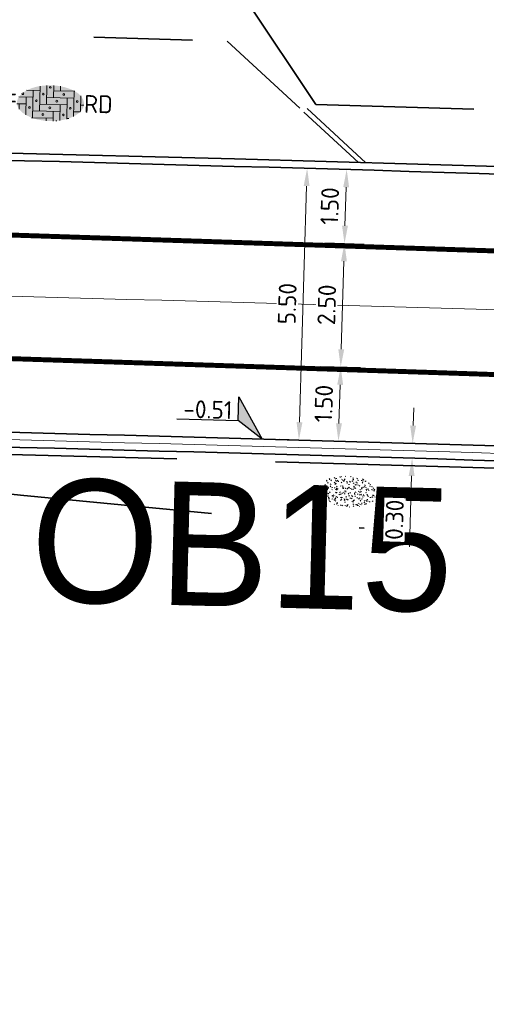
# Model space of a CAD drawing. Header units: metres. Extents: x 0 to 269924, y 0 to 933292.
# Tile 100 of 247: x 133606 to 133615, y 466521 to 466541. Entities that reach past the tile are written whole.
import ezdxf
from ezdxf import colors
from ezdxf.entities.mleader import LeaderData, LeaderLine
from ezdxf.enums import TextEntityAlignment as Align
from ezdxf.math import Vec2, Vec3

# ---------------------------------------------------------------- set-up
doc = ezdxf.new("R2018")
doc.units = ezdxf.units.M
for name, pattern in [('VH-OPSLUITBAND_100X200', [16, 8, -2, 4, -2]), ('VH-OPSLUITBAND_150X250', [24, 16, -2, 4, -2]), ('VW-1-1_STREEP', [2, 1, -1]), ('XX-HIDDEN', [4, 2, -2]), ('XX-PROJECTGRENS', [18, 12, -3, 0, -3])]:
    doc.linetypes.add(name, pattern=pattern)
doc.layers.add('N-WE-GR-GRAS-S', color=7, linetype='Continuous', lineweight=18, true_color=0x00a500)
doc.layers.add('N-WE-RI-HWA_RIOOLPUT_INSPECTIEPUT_BETON-S', color=150, linetype='Continuous', lineweight=25, true_color=0x007fff)
for name, color, linetype, lineweight in [('N-WE-KG-GRENS_PROJECT-G', 7, 'XX-PROJECTGRENS', 35), ('N-WE-VH-GOOT_STRAATBAKSTEEN-G', 170, 'Continuous', 35), ('N-WE-VH-KANTOPSLUITING-T18', 10, 'Continuous', 18), ('N-WE-VH-KANTOPSLUITING_OPSLUITBAND_100X200-G', 150, 'VH-OPSLUITBAND_100X200', 35), ('N-WE-VH-KANTOPSLUITING_OPSLUITBAND_150X250-G', 150, 'VH-OPSLUITBAND_150X250', 35), ('N-WE-VH-KANTOPSLUITING_VOORKANTBAND-G', 50, 'Continuous', 35), ('N-WE-VH-M', 7, 'Continuous', 18), ('N-WE-VH-MATERIAALGRENS-G', 7, 'XX-HIDDEN', 35), ('N-WE-VH-VERHARDING-T18', 10, 'Continuous', 18), ('N-WE-VH-VERHARDING_STRAATBAKSTEEN-S', 7, 'Continuous', 18), ('N-WE-VW-MARKERING_LANGS_STREEP_11_010-G', 7, 'VW-1-1_STREEP', 13), ('X-XX-AL-HOOGTELABEL-S', 7, 'Continuous', 25)]:
    doc.layers.add(name, color=color, linetype=linetype, lineweight=lineweight)
doc.layers.add('X-XX-AL-HULPLIJN-G', color=30, linetype='Continuous', lineweight=18, plot=False)
doc.styles.add('NLCS-ISO', font='NLCS-ISO.ttf')
doc.styles.add('NLCS-ISO-M200-T18', font='NLCS-ISO.ttf', dxfattribs={"height": 0.36})
doc.styles.get("Standard").update_dxf_attribs({"font": 'romand.shx'})
doc.dimstyles.new('NLCS-M200-T18-PIJL_L2_H2', dxfattribs={"dimscale": 0.2, "dimtxt": 2.5, "dimasz": 1.8, "dimexe": 2, "dimexo": 2, "dimgap": 0.7, "dimtad": 1, "dimzin": 0, "dimdsep": 46, "dimtxsty": 'NLCS-ISO-M200-T18', "dimcen": 0, "dimdle": 2, "dimclrd": 256, "dimclre": 256, "dimclrt": 10, "dimazin": 0, "dimtfac": 1, "dimtdec": 3, "dimtofl": 0, "dimtmove": 0, "dimatfit": 3, "dimfxl": 2, "dimfxlon": 1, "dimtfillclr": 256, "dimtolj": 1, "dimtzin": 0, "dimlwd": -1, "dimlwe": -1, "dimarcsym": 0})

# ---------------------------------------------------------------- blocks, each defined once
blk = doc.blocks.new('*D164')
at = {"layer": 'Defpoints', "color": 0, "transparency": 16777216}
for p in [(133612.382, 466534.043), (133614.88, 466533.967), (133614.835, 466532.468)]:
    blk.add_point(p, dxfattribs=at)
at = {"layer": 'N-WE-VH-M', "transparency": 16777216}
for p, q in [((133612.782, 466534.031), (133611.982, 466534.055)), ((133612.347, 466532.903), (133612.371, 466533.683)), ((133612.736, 466532.531), (133611.937, 466532.556))]:
    blk.add_line(p, q, dxfattribs=at)
for points in [[(133612.311, 466533.685), (133612.431, 466533.681), (133612.382, 466534.043)], [(133612.287, 466532.905), (133612.407, 466532.901), (133612.336, 466532.543)]]:
    blk.add_solid(points, dxfattribs=at)
at = {"layer": 'N-WE-VH-M', "color": 10, "transparency": 16777216, "insert": (133612.039, 466533.303), "char_height": 0.36, "attachment_point": 5, "rotation": 88.2638, "style": 'NLCS-ISO-M200-T18', "bg_fill": 3, "box_fill_scale": 1.1, "bg_fill_color": 256, "bg_fill_true_color": 13158600, "bg_fill_transparency": 0}
blk.add_mtext('\\A1;1.50', dxfattribs=at)
blk = doc.blocks.new('*D165')
at = {"layer": 'Defpoints', "color": 0, "transparency": 16777216}
for p in [(133612.458, 466536.542), (133614.956, 466536.466), (133614.88, 466533.967)]:
    blk.add_point(p, dxfattribs=at)
at = {"layer": 'N-WE-VH-M', "transparency": 16777216}
for p, q in [((133612.857, 466536.529), (133612.058, 466536.554)), ((133612.393, 466534.403), (133612.447, 466536.182)), ((133612.782, 466534.031), (133611.982, 466534.055))]:
    blk.add_line(p, q, dxfattribs=at)
for points in [[(133612.387, 466536.184), (133612.507, 466536.18), (133612.458, 466536.542)], [(133612.333, 466534.404), (133612.453, 466534.401), (133612.382, 466534.043)]]:
    blk.add_solid(points, dxfattribs=at)
at = {"layer": 'N-WE-VH-M', "color": 10, "transparency": 16777216, "insert": (133612.1, 466535.302), "char_height": 0.36, "attachment_point": 5, "rotation": 88.2638, "style": 'NLCS-ISO-M200-T18', "bg_fill": 3, "box_fill_scale": 1.1, "bg_fill_color": 256, "bg_fill_true_color": 13158600, "bg_fill_transparency": 0}
blk.add_mtext('\\A1;2.50', dxfattribs=at)
blk = doc.blocks.new('*D166')
at = {"layer": 'Defpoints', "color": 0, "transparency": 16777216}
for p in [(133612.503, 466538.041), (133615.001, 466537.965), (133614.956, 466536.466)]:
    blk.add_point(p, dxfattribs=at)
at = {"layer": 'N-WE-VH-M', "transparency": 16777216}
for p, q in [((133612.903, 466538.029), (133612.103, 466538.053)), ((133612.468, 466536.901), (133612.492, 466537.681)), ((133612.857, 466536.529), (133612.058, 466536.554))]:
    blk.add_line(p, q, dxfattribs=at)
for points in [[(133612.432, 466537.683), (133612.552, 466537.679), (133612.503, 466538.041)], [(133612.409, 466536.903), (133612.528, 466536.9), (133612.458, 466536.542)]]:
    blk.add_solid(points, dxfattribs=at)
at = {"layer": 'N-WE-VH-M', "color": 10, "transparency": 16777216, "insert": (133612.16, 466537.301), "char_height": 0.36, "attachment_point": 5, "rotation": 88.2638, "style": 'NLCS-ISO-M200-T18', "bg_fill": 3, "box_fill_scale": 1.1, "bg_fill_color": 256, "bg_fill_true_color": 13158600, "bg_fill_transparency": 0}
blk.add_mtext('\\A1;1.50', dxfattribs=at)
blk = doc.blocks.new('*D167')
at = {"layer": 'Defpoints', "color": 0, "transparency": 16777216}
for p in [(133611.703, 466538.065), (133615.001, 466537.965), (133614.835, 466532.468)]:
    blk.add_point(p, dxfattribs=at)
at = {"layer": 'N-WE-VH-M', "transparency": 16777216}
for p, q in [((133612.103, 466538.053), (133611.304, 466538.077)), ((133611.548, 466532.927), (133611.692, 466537.705)), ((133611.937, 466532.556), (133611.137, 466532.58))]:
    blk.add_line(p, q, dxfattribs=at)
for points in [[(133611.633, 466537.707), (133611.752, 466537.703), (133611.703, 466538.065)], [(133611.488, 466532.929), (133611.608, 466532.926), (133611.537, 466532.568)]]:
    blk.add_solid(points, dxfattribs=at)
at = {"layer": 'N-WE-VH-M', "color": 10, "transparency": 16777216, "insert": (133611.3, 466535.326), "char_height": 0.36, "attachment_point": 5, "rotation": 88.2638, "style": 'NLCS-ISO-M200-T18', "bg_fill": 3, "box_fill_scale": 1.1, "bg_fill_color": 256, "bg_fill_true_color": 13158600, "bg_fill_transparency": 0}
blk.add_mtext('\\A1;5.50', dxfattribs=at)
blk = doc.blocks.new('*D199')
at = {"layer": 'Defpoints', "color": 0, "transparency": 16777216}
for p in [(133614.835, 466532.468), (133613.827, 466532.198), (133614.826, 466532.168)]:
    blk.add_point(p, dxfattribs=at)
at = {"layer": 'N-WE-VH-M', "transparency": 16777216}
for p, q in [((133613.847, 466532.858), (133613.858, 466533.218)), ((133614.236, 466532.486), (133613.436, 466532.51)), ((133614.226, 466532.186), (133613.427, 466532.21)), ((133613.816, 466531.838), (133613.772, 466530.407))]:
    blk.add_line(p, q, dxfattribs=at)
for points in [[(133613.787, 466532.86), (133613.907, 466532.856), (133613.836, 466532.498)], [(133613.756, 466531.84), (133613.876, 466531.836), (133613.827, 466532.198)]]:
    blk.add_solid(points, dxfattribs=at)
at = {"layer": 'N-WE-VH-M', "color": 10, "transparency": 16777216, "insert": (133613.469, 466530.952), "char_height": 0.36, "attachment_point": 5, "rotation": 88.2638, "style": 'NLCS-ISO-M200-T18', "bg_fill": 3, "box_fill_scale": 1.1, "bg_fill_color": 256, "bg_fill_true_color": 13158600, "bg_fill_transparency": 0}
blk.add_mtext('\\A1;0.30', dxfattribs=at)
blk = doc.blocks.new('*U516')
for p, q in [((-2.116, 2.201), (-1.707, 4.567)), ((-1.707, 4.567), (0, 0)), ((-8.229, 3.259), (-2.116, 2.201)), ((0, 0), (-2.116, 2.201))]:
    blk.add_line(p, q)
blk.add_solid([(-1.707, 4.567), (0, 0), (-2.116, 2.201)])
at = {"style": 'NLCS-ISO'}
blk.add_attdef('...', text='', height=1.8, rotation=350.18213, dxfattribs=at).set_placement((-5.244, 2.317), align=Align.BOTTOM_CENTER)
blk = doc.blocks.new('*U249')
at = {"layer": 'X-XX-AL-HOOGTELABEL-S', "xscale": 0.2000000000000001, "yscale": 0.2000000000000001, "zscale": 0.2000000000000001, "rotation": 9.817872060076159}
blk.add_blockref('*U516', (0, 0.15), dxfattribs=at).add_auto_attribs({'...': '-0.51'})
blk = doc.blocks.new('*U250')
at = {"layer": 'N-WE-RI-HWA_RIOOLPUT_INSPECTIEPUT_BETON-S', "color": 0, "linetype": 'ByBlock', "lineweight": -2, "transparency": 16777216, "rotation": 358.3911024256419}
blk.add_blockref('*U249', (133610.787, 466532.436), dxfattribs=at)
blk = doc.blocks.new('*U110')
at = {"lineweight": 30, "flags": 106}
blk.add_attdef('OB', text='', height=0.36, dxfattribs=at).set_placement((0, 0.1), align=Align.BOTTOM_CENTER)
blk = doc.blocks.new('SVH-SBS_DIKFORMAAT_ELLEBOOG_KL-SO')
h = blk.add_hatch(color=254)
edge = h.paths.add_edge_path()
edge.add_ellipse((1.092, 0.124), major_axis=(3.395, 0), ratio=0.533267, start_angle=0, end_angle=360)
for p, q in [((-1.354, 1.38), (0, 1.38)), ((-0.69, 1.38), (-0.69, -1.38)), ((0, 1.839), (0, -0.69)), ((0.69, 1.922), (0.69, 0)), ((1.38, 1.928), (1.38, 0.69)), ((1.38, 1.38), (3.537, 1.38)), ((2.07, 1.858), (2.07, 1.38)), ((3.45, 1.38), (3.45, -1.178)), ((-2.295, 0), (-1.38, 0)), ((-2.133, 0.69), (-0.69, 0.69)), ((-1.38, 0.69), (-1.38, -1.117)), ((0, 0), (2.76, 0)), ((0.69, 0.69), (3.45, 0.69)), ((2.76, 0.69), (2.76, -1.452)), ((4.14, 0.921), (4.14, -0.672)), ((4.14, 0), (4.478, 0)), ((-2.07, 0), (-2.07, -0.535)), ((-0.69, -0.69), (2.07, -0.69)), ((1.38, -0.69), (1.38, -1.679)), ((2.07, 0), (2.07, -1.609)), ((3.45, -0.69), (4.124, -0.69)), ((-0.797, -1.38), (1.38, -1.38)), ((0.69, -1.38), (0.69, -1.673)), ((2.76, -1.38), (2.98, -1.38))]:
    blk.add_line(p, q)
for centre in [(0.345, 1.035), (1.035, 1.725), (2.415, 1.035), (-0.345, 0.345), (1.725, 0.345), (3.795, 0.345), (-1.035, -0.345), (0.345, -1.035), (1.035, -0.345), (2.415, -1.035), (3.105, -0.345)]:
    blk.add_circle(centre, 0.0881)
for centre, start, end in [((-1.725, 1.035), 158.91241, 101.19023), ((1.725, -1.725), 59.09113, 132.34328)]:
    blk.add_arc(centre, 0.0881, start, end)
at = {"style": 'NLCS-ISO'}
blk.add_attdef('FORMAAT', text='', height=1.8, dxfattribs=at).set_placement((-2.303, 0.124), align=Align.MIDDLE_RIGHT)
blk.add_attdef('KLEUR', text='', height=1.8, dxfattribs=at).set_placement((4.487, 0.124), align=Align.MIDDLE_LEFT)
at = {"style": 'NLCS-ISO', "flags": 1}
blk.add_attdef('FUNCTIE', text='', height=1.8, dxfattribs=at).set_placement((0.116, -3.585), align=Align.MIDDLE_CENTER)
blk = doc.blocks.new('SGR-GRAS_01-SO')
at = {"ltscale": 0.1}
for p, q in [((-1.302, 0.761), (-1.324, 0.774)), ((-1.284, 0.684), (-1.278, 0.759)), ((-1.154, 0.647), (-1.207, 0.7)), ((-0.939, 0.84), (-1.004, 0.878)), ((-0.892, 0.812), (-0.817, 0.812)), ((-0.873, 0.655), (-0.886, 0.729)), ((-0.73, 0.647), (-0.783, 0.7)), ((-0.689, 0.607), (-0.682, 0.682)), ((-0.576, 0.919), (-0.64, 0.957)), ((-0.562, 0.919), (-0.509, 0.972)), ((-0.427, 0.785), (-0.499, 0.804)), ((-0.425, 0.706), (-0.36, 0.743)), ((-0.305, 0.647), (-0.358, 0.7)), ((-0.317, 0.812), (-0.242, 0.812)), ((-0.316, 0.774), (-0.244, 0.793)), ((-0.278, 0.735), (-0.291, 0.809)), ((-0.212, 0.998), (-0.269, 1.031)), ((-0.078, 0.632), (-0.143, 0.669)), ((0.119, 0.647), (0.066, 0.7)), ((0.073, 0.993), (0.138, 1.031)), ((0.286, 0.711), (0.221, 0.748)), ((0.239, 0.923), (0.312, 0.942)), ((0.258, 0.812), (0.333, 0.812)), ((0.317, 0.814), (0.304, 0.888)), ((0.543, 0.647), (0.49, 0.7)), ((0.594, 0.925), (0.522, 0.945)), ((0.649, 0.79), (0.584, 0.827)), ((0.833, 0.812), (0.908, 0.812)), ((0.912, 0.894), (0.907, 0.925)), ((0.967, 0.647), (0.914, 0.7)), ((0.927, 0.764), (0.992, 0.802)), ((1.012, 0.869), (0.947, 0.906)), ((1.15, 0.777), (1.077, 0.796)), ((1.109, 0.767), (1.182, 0.787)), ((1.392, 0.647), (1.339, 0.7)), ((-1.964, -0.07), (-1.977, 0.004)), ((-1.93, 0.188), (-1.925, 0.244)), ((-1.893, 0.237), (-1.921, 0.253)), ((-1.668, 0.023), (-1.595, 0.043)), ((-1.596, 0.241), (-1.649, 0.294)), ((-1.53, 0.316), (-1.595, 0.353)), ((-1.448, 0.644), (-1.521, 0.664)), ((-1.517, 0.187), (-1.442, 0.187)), ((-1.469, 0.576), (-1.482, 0.65)), ((-1.358, 0.206), (-1.431, 0.226)), ((-1.427, 0.476), (-1.354, 0.496)), ((-1.421, 0.131), (-1.356, 0.168)), ((-1.369, 0.009), (-1.382, 0.083)), ((-1.375, 0.106), (-1.322, 0.159)), ((-1.334, 0.111), (-1.328, 0.186)), ((-1.167, 0.395), (-1.232, 0.432)), ((-1.172, 0.241), (-1.225, 0.294)), ((-1.112, 0.172), (-1.04, 0.192)), ((-1.032, 0.028), (-1.097, 0.066)), ((-0.968, 0.512), (-0.915, 0.565)), ((-0.893, 0.496), (-0.965, 0.515)), ((-0.942, 0.187), (-0.867, 0.187)), ((-0.923, 0.418), (-0.858, 0.456)), ((-0.803, 0.057), (-0.875, 0.077)), ((-0.871, 0.625), (-0.799, 0.644)), ((-0.804, 0.474), (-0.869, 0.511)), ((-0.747, 0.241), (-0.8, 0.294)), ((-0.773, 0.089), (-0.786, 0.163)), ((-0.739, 0.034), (-0.732, 0.109)), ((-0.669, 0.107), (-0.734, 0.145)), ((-0.557, 0.321), (-0.485, 0.34)), ((-0.441, 0.553), (-0.506, 0.59)), ((-0.337, 0.347), (-0.41, 0.366)), ((-0.323, 0.241), (-0.376, 0.294)), ((-0.306, 0.186), (-0.371, 0.224)), ((-0.367, 0.187), (-0.292, 0.187)), ((-0.243, 0.017), (-0.17, 0.036)), ((-0.178, 0.169), (-0.191, 0.242)), ((-0.143, -0.043), (-0.137, 0.032)), ((-0.093, 0.53), (-0.087, 0.604)), ((-0.085, 0.159), (-0.032, 0.212)), ((-0.069, 0.189), (-0.004, 0.227)), ((0.057, 0.265), (-0.008, 0.303)), ((-0.002, 0.47), (0.071, 0.489)), ((0.101, 0.241), (0.048, 0.294)), ((0.128, 0.636), (0.056, 0.656)), ((0.218, 0.198), (0.146, 0.217)), ((0.208, 0.187), (0.283, 0.187)), ((0.313, 0.166), (0.385, 0.185)), ((0.322, 0.565), (0.375, 0.618)), ((0.42, 0.344), (0.355, 0.382)), ((0.417, 0.248), (0.404, 0.322)), ((0.429, 0.477), (0.494, 0.514)), ((0.526, 0.241), (0.472, 0.294)), ((0.555, -0.022), (0.49, 0.015)), ((0.502, 0.452), (0.509, 0.527)), ((0.554, 0.619), (0.626, 0.638)), ((0.684, 0.487), (0.611, 0.507)), ((0.774, 0.049), (0.701, 0.069)), ((0.784, 0.423), (0.719, 0.461)), ((0.783, 0.187), (0.858, 0.187)), ((0.918, 0.057), (0.853, 0.094)), ((0.868, 0.315), (0.941, 0.334)), ((0.95, 0.241), (0.897, 0.294)), ((1.012, 0.328), (0.999, 0.402)), ((1.147, 0.502), (1.082, 0.54)), ((1.098, 0.375), (1.104, 0.45)), ((1.239, 0.338), (1.167, 0.358)), ((1.183, 0.011), (1.255, 0.03)), ((1.206, 0.212), (1.259, 0.265)), ((1.282, 0.136), (1.217, 0.173)), ((1.283, 0.248), (1.348, 0.286)), ((1.374, 0.241), (1.321, 0.294)), ((1.358, 0.187), (1.433, 0.187)), ((1.424, 0.463), (1.496, 0.483)), ((1.51, 0.581), (1.445, 0.619)), ((1.645, 0.215), (1.58, 0.252)), ((1.607, 0.407), (1.594, 0.481)), ((1.693, 0.298), (1.7, 0.373)), ((1.795, 0.19), (1.722, 0.209)), ((1.738, 0.159), (1.81, 0.179)), ((1.798, 0.241), (1.745, 0.294)), ((1.933, 0.187), (1.948, 0.187)), ((-1.918, -0.157), (-1.854, -0.119)), ((-1.824, -0.083), (-1.897, -0.064)), ((-1.759, -0.13), (-1.823, -0.092)), ((-1.782, -0.301), (-1.729, -0.248)), ((-1.624, -0.496), (-1.689, -0.459)), ((-1.631, -0.572), (-1.684, -0.519)), ((-1.613, -0.166), (-1.667, -0.113)), ((-1.567, -0.438), (-1.492, -0.438)), ((-1.535, -0.657), (-1.498, -0.636)), ((-1.395, -0.051), (-1.46, -0.013)), ((-1.385, -0.462), (-1.378, -0.387)), ((-1.353, -0.281), (-1.281, -0.261)), ((-1.269, -0.232), (-1.341, -0.212)), ((-1.261, -0.417), (-1.326, -0.38)), ((-1.269, -0.557), (-1.282, -0.483)), ((-1.207, -0.572), (-1.26, -0.519)), ((-1.179, -0.67), (-1.252, -0.651)), ((-1.189, -0.166), (-1.242, -0.113)), ((-1.065, -0.386), (-1, -0.348)), ((-1.039, -0.585), (-0.967, -0.565)), ((-0.992, -0.438), (-0.917, -0.438)), ((-0.897, -0.338), (-0.962, -0.301)), ((-0.898, -0.654), (-0.845, -0.601)), ((-0.783, -0.572), (-0.836, -0.519)), ((-0.765, -0.166), (-0.818, -0.113)), ((-0.798, -0.132), (-0.726, -0.112)), ((-0.789, -0.539), (-0.782, -0.464)), ((-0.713, -0.381), (-0.786, -0.361)), ((-0.674, -0.477), (-0.687, -0.403)), ((-0.534, -0.259), (-0.599, -0.222)), ((-0.567, -0.098), (-0.502, -0.061)), ((-0.491, -0.248), (-0.438, -0.195)), ((-0.484, -0.436), (-0.411, -0.416)), ((-0.399, -0.626), (-0.464, -0.588)), ((-0.417, -0.438), (-0.342, -0.438)), ((-0.358, -0.572), (-0.411, -0.519)), ((-0.341, -0.166), (-0.394, -0.113)), ((-0.248, -0.091), (-0.32, -0.072)), ((-0.171, -0.18), (-0.236, -0.143)), ((-0.158, -0.529), (-0.23, -0.51)), ((-0.211, -0.614), (-0.146, -0.577)), ((-0.193, -0.616), (-0.187, -0.541)), ((-0.036, -0.547), (-0.101, -0.509)), ((-0.078, -0.398), (-0.091, -0.324)), ((0.066, -0.572), (0.013, -0.519)), ((0.084, -0.166), (0.031, -0.113)), ((0.072, -0.287), (0.144, -0.268)), ((0.192, -0.101), (0.127, -0.064)), ((0.158, -0.438), (0.233, -0.438)), ((0.308, -0.24), (0.235, -0.221)), ((0.327, -0.468), (0.262, -0.43)), ((0.287, -0.327), (0.352, -0.289)), ((0.397, -0.678), (0.325, -0.659)), ((0.386, -0.591), (0.459, -0.572)), ((0.393, -0.601), (0.446, -0.548)), ((0.402, -0.693), (0.409, -0.618)), ((0.49, -0.572), (0.437, -0.519)), ((0.452, -0.12), (0.459, -0.046)), ((0.508, -0.166), (0.455, -0.113)), ((0.517, -0.318), (0.504, -0.244)), ((0.69, -0.389), (0.625, -0.351)), ((0.627, -0.138), (0.7, -0.119)), ((0.733, -0.438), (0.808, -0.438)), ((0.785, -0.039), (0.85, -0.002)), ((0.863, -0.389), (0.791, -0.37)), ((0.799, -0.195), (0.852, -0.142)), ((0.914, -0.572), (0.861, -0.519)), ((0.932, -0.166), (0.879, -0.113)), ((0.942, -0.442), (1.014, -0.423)), ((1.053, -0.31), (0.988, -0.272)), ((1.048, -0.198), (1.054, -0.123)), ((1.112, -0.239), (1.099, -0.165)), ((1.188, -0.676), (1.123, -0.639)), ((1.141, -0.556), (1.206, -0.518)), ((1.329, -0.1), (1.256, -0.08)), ((1.339, -0.572), (1.286, -0.519)), ((1.356, -0.166), (1.303, -0.113)), ((1.308, -0.438), (1.383, -0.438)), ((1.419, -0.538), (1.346, -0.518)), ((1.416, -0.231), (1.351, -0.193)), ((1.551, -0.597), (1.486, -0.56)), ((1.497, -0.293), (1.569, -0.274)), ((1.639, -0.268), (1.704, -0.231)), ((1.643, -0.275), (1.65, -0.2)), ((1.684, -0.547), (1.736, -0.495)), ((1.707, -0.159), (1.694, -0.085)), ((1.713, -0.522), (1.71, -0.519)), ((1.779, -0.152), (1.715, -0.114)), ((1.781, -0.166), (1.728, -0.113)), ((1.884, -0.248), (1.812, -0.229)), ((-1.126, -0.784), (-1.191, -0.746)), ((-0.836, -0.943), (-0.853, -0.926)), ((-0.763, -0.705), (-0.828, -0.667)), ((-0.725, -0.889), (-0.652, -0.869)), ((-0.709, -0.902), (-0.644, -0.864)), ((-0.624, -0.819), (-0.696, -0.799)), ((-0.582, -0.994), (-0.587, -0.97)), ((-0.376, -0.979), (-0.429, -0.926)), ((-0.265, -0.992), (-0.33, -0.955)), ((-0.169, -0.74), (-0.097, -0.72)), ((-0.068, -0.968), (-0.141, -0.948)), ((-0.014, -1.008), (0.039, -0.955)), ((0.048, -0.979), (-0.005, -0.926)), ((0.021, -0.964), (0.008, -0.89)), ((0.099, -0.913), (0.034, -0.876)), ((0.172, -1.037), (0.218, -1.024)), ((0.462, -0.834), (0.397, -0.797)), ((0.472, -0.979), (0.419, -0.926)), ((0.617, -0.884), (0.604, -0.81)), ((0.643, -0.843), (0.708, -0.806)), ((0.701, -0.895), (0.773, -0.876)), ((0.825, -0.755), (0.76, -0.718)), ((0.856, -0.938), (0.844, -0.926)), ((0.953, -0.827), (0.88, -0.808)), ((0.998, -0.77), (1.004, -0.696)), ((1.212, -0.805), (1.199, -0.731)), ((1.256, -0.746), (1.328, -0.727))]:
    blk.add_line(p, q, dxfattribs=at)
at = {"ltscale": 0.1, "style": 'NLCS-ISO'}
blk.add_attdef('TYPE', text='', height=0.5, dxfattribs=at).set_placement((3.471, -0.016), align=Align.MIDDLE_CENTER)

msp = doc.modelspace()

# ---------------------------------------------------------------- linework, layer by layer
at = {"layer": 'N-WE-VH-GOOT_STRAATBAKSTEEN-G'}
msp.add_lwpolyline([(133341.192, 466538.034), (133548.299, 466533.099), (133604.484, 466532.752, -0.012398), (133694.641, 466528.294), (133747.111, 466524.328, 0.006097), (133941.572, 466515.108, 0.02139), (134085.33, 466514.138, 0.018724), (134137.889, 466519.445, 0.007401), (134227.449, 466531.463), (134342.22, 466547.549), (134354.896, 466549.127)], format="xyb", dxfattribs=at)
at = {"layer": 'N-WE-VH-KANTOPSLUITING_OPSLUITBAND_100X200-G'}
msp.add_lwpolyline([(133611.706, 466539.277), (133612.893, 466538.178)], dxfattribs=at)
at = {"layer": 'N-WE-VH-KANTOPSLUITING_OPSLUITBAND_150X250-G', "flags": 128}
for points in [[(133341.341, 466543.682), (133548.384, 466538.749), (133604.571, 466538.402, -0.012406), (133695.064, 466533.928), (133747.492, 466529.966, 0.002963), (133841.891, 466524.897)], [(133395.111, 466536.299), (133548.292, 466532.649), (133604.477, 466532.302, -0.012397), (133694.608, 466527.845), (133747.08, 466523.879, 0.001225), (133786.141, 466521.646)]]:
    msp.add_lwpolyline(points, format="xyb", dxfattribs=at)
at = {"layer": 'N-WE-VH-KANTOPSLUITING_VOORKANTBAND-G', "flags": 128}
msp.add_lwpolyline([(133341.337, 466543.533), (133548.381, 466538.599), (133604.568, 466538.252, -0.012405), (133695.052, 466533.778), (133747.482, 466529.816, 0.002963), (133841.884, 466524.747)], format="xyb", dxfattribs=at)
msp.add_lwpolyline([(133611.638, 466539.203), (133612.741, 466538.182)], dxfattribs=at)
at = {"layer": 'N-WE-VH-KANTOPSLUITING_VOORKANTBAND-G'}
msp.add_lwpolyline([(133341.191, 466537.734), (133548.294, 466532.799), (133604.479, 466532.452, -0.012398), (133694.619, 466527.995), (133747.091, 466524.029, 0.001225), (133786.149, 466521.795, 0.0011)], format="xyb", dxfattribs=at)
at = {"layer": 'N-WE-VH-MATERIAALGRENS-G'}
msp.add_lwpolyline([(133601.62, 466539.474), (133603.325, 466539.429), (133603.389, 466540.828), (133610.086, 466540.64), (133611.638, 466539.203)], dxfattribs=at)
at = {"layer": 'N-WE-VW-MARKERING_LANGS_STREEP_11_010-G', "ltscale": 5, "const_width": 0.1, "flags": 128}
for points in [[(133341.947, 466542.018), (133548.359, 466537.099), (133604.545, 466536.752, -0.012403), (133694.94, 466532.283), (133747.381, 466528.319, 0.000037), (133748.553, 466528.25)], [(133748.407, 466525.754, -0.000038), (133747.212, 466525.825), (133694.754, 466529.79, 0.0124), (133604.507, 466534.252), (133548.321, 466534.599), (133341.887, 466539.518)]]:
    msp.add_lwpolyline(points, format="xyb", dxfattribs=at)
at = {"layer": 'X-XX-AL-HULPLIJN-G', "flags": 128}
msp.add_lwpolyline([(133341.337, 466543.533), (133548.381, 466538.599), (133604.568, 466538.252, -0.012405), (133695.052, 466533.778), (133747.482, 466529.816, 0.000036), (133748.642, 466529.747, 0.000036)], format="xyb", dxfattribs=at)
at = {"layer": 'X-XX-AL-HULPLIJN-G'}
for points in [[(133341.257, 466540.784), (133548.34, 466535.849), (133604.526, 466535.502, -0.012402), (133694.847, 466531.036), (133747.296, 466527.072, 0.006097), (133941.689, 466517.855, 0.021388), (134085.194, 466516.885, 0.006155), (134102.446, 466518.191, 0.006155)], [(133348.165, 466540.619), (133548.34, 466535.849), (133604.526, 466535.502, -0.012402), (133694.847, 466531.036), (133747.296, 466527.072, 0.000037), (133748.479, 466527.002, 0.000037)], [(133346.847, 466537.75), (133548.297, 466532.949), (133604.481, 466532.602, -0.012398), (133694.63, 466528.144)], [(133354.845, 466537.559), (133548.297, 466532.949), (133604.481, 466532.602, -0.012398), (133694.63, 466528.144), (133747.101, 466524.179)]]:
    msp.add_lwpolyline(points, format="xyb", dxfattribs=at)

# ---------------------------------------------------------------- block references
at = {"layer": 'N-WE-RI-HWA_RIOOLPUT_INSPECTIEPUT_BETON-S'}
msp.add_blockref('*U250', (0, 0), dxfattribs=at)
at = {"layer": 'N-WE-VH-KANTOPSLUITING-T18'}
ref = msp.add_blockref('*U110', (133606.145, 466531.7), dxfattribs=dict(at, rotation=358.5365467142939))
lines = msp.add_mtext('OB15', dxfattribs={"layer": '0', "insert": (133606.148, 466531.8), "char_height": 2.5, "attachment_point": 1, "rotation": 358.5365, "bg_fill": 3, "box_fill_scale": 1.1, "bg_fill_color": 256, "bg_fill_transparency": 0})
ref.add_attrib('OB', '', (133606.148, 466531.8), dxfattribs={"flags": 54}).embed_mtext(lines)
at = {"layer": 'N-WE-VH-VERHARDING_STRAATBAKSTEEN-S', "xscale": 0.2, "yscale": 0.2, "zscale": 0.2, "rotation": 358.8866995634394}
msp.add_blockref('SVH-SBS_DIKFORMAAT_ELLEBOOG_KL-SO', (133606.293, 466539.361), dxfattribs=at).add_auto_attribs({'FORMAAT': 'DF', 'KLEUR': 'RD'})

# ---------------------------------------------------------------- leaders
at = {"layer": 'N-WE-VH-VERHARDING-T18'}
ml = msp.add_multileader_mtext('Standard', dxfattribs=at)
ml.set_content('', color=256, style='NLCS-ISO-M200-T18')
ml.set_leader_properties(color=256, linetype='ByLayer', lineweight=-1)
ml.build(insert=Vec2(0, 0))
ml.multileader.update_dxf_attribs({"has_dogleg": 0, "text_left_attachment_type": 5, "text_right_attachment_type": 5, "dogleg_length": 0.36, "arrow_head_size": 0.36})
ctx = ml.context
ctx.base_point, ctx.char_height, ctx.arrow_head_size, ctx.landing_gap_size, ctx.plane_origin = Vec3(135697.392, 466805.766), 0.36, 0.36, 0.18, Vec3(135695.697, 466805.189)
ctx.left_attachment, ctx.right_attachment = 5, 5
notes = []
notes.append((ctx, [(0, (0, 0, 0), (0, 0), (1, 0), 1, [])]))
ctx.mtext.insert, ctx.mtext.rotation, ctx.mtext.flow_direction = Vec3(135697.572, 466806.126), -0.147529, 5
for ctx, leaders in notes:
    for number, flags, end, landing, length, lines in leaders:
        leader = LeaderData()
        leader.index, (leader.has_last_leader_line, leader.has_dogleg_vector, leader.attachment_direction) = number, flags
        leader.last_leader_point, leader.dogleg_vector, leader.dogleg_length = Vec3(end), Vec3(landing), length
        for number, points, colour, breaks in lines:
            line = LeaderLine()
            line.index, line.vertices, line.color, line.breaks = number, Vec3.list(points), colors.encode_raw_color(colour), breaks
            leader.lines.append(line)
        ctx.leaders.append(leader)

# ---------------------------------------------------------------- next in the draw order: dimensions: what is measured, and where the dimension line sits
at = {"layer": 'N-WE-VH-M'}
dim = msp.add_aligned_dim(p1=(133614.835, 466532.468), p2=(133614.88, 466533.967), distance=2.5, dimstyle='NLCS-M200-T18-PIJL_L2_H2', override={"dimtfill": 1}, dxfattribs=at)
dim.commit()
dim.dimension.update_dxf_attribs({"geometry": '*D164', "text_midpoint": (133612.039, 466533.303)})

# ---------------------------------------------------------------- next in the draw order: dimensions: what is measured, and where the dimension line sits
dim = msp.add_aligned_dim(p1=(133614.88, 466533.967), p2=(133614.956, 466536.466), distance=2.5, dimstyle='NLCS-M200-T18-PIJL_L2_H2', override={"dimtfill": 1}, dxfattribs=at)
dim.commit()
dim.dimension.update_dxf_attribs({"geometry": '*D165', "text_midpoint": (133612.1, 466535.302)})

# ---------------------------------------------------------------- next in the draw order: dimensions: what is measured, and where the dimension line sits
dim = msp.add_aligned_dim(p1=(133614.956, 466536.466), p2=(133615.001, 466537.965), distance=2.5, dimstyle='NLCS-M200-T18-PIJL_L2_H2', override={"dimtfill": 1}, dxfattribs=at)
dim.commit()
dim.dimension.update_dxf_attribs({"geometry": '*D166', "text_midpoint": (133612.16, 466537.301)})

# ---------------------------------------------------------------- next in the draw order: dimensions: what is measured, and where the dimension line sits
dim = msp.add_aligned_dim(p1=(133614.835, 466532.468), p2=(133615.001, 466537.965), distance=3.3, dimstyle='NLCS-M200-T18-PIJL_L2_H2', override={"dimtfill": 1}, dxfattribs=at)
dim.commit()
dim.dimension.update_dxf_attribs({"geometry": '*D167', "text_midpoint": (133611.3, 466535.326)})

# ---------------------------------------------------------------- next in the draw order: dimensions: what is measured, and where the dimension line sits
dim = msp.add_aligned_dim(p1=(133614.835, 466532.468), p2=(133614.826, 466532.168), distance=-1, dimstyle='NLCS-M200-T18-PIJL_L2_H2', override={"dimtfill": 1}, dxfattribs=at)
dim.commit()
dim.dimension.update_dxf_attribs({"geometry": '*D199', "text_midpoint": (133613.469, 466530.952)})

# ---------------------------------------------------------------- next in the draw order: linework, layer by layer
at = {"layer": 'N-WE-KG-GRENS_PROJECT-G', "flags": 128}
msp.add_lwpolyline([(133942.152, 466524.013), (133955.533, 466522.507), (133956.145, 466521.626), (133962.811, 466521.355), (133963.543, 466522.67), (133965.054, 466522.563), (133965.551, 466521.193), (133981.5, 466520.334), (133981.565, 466520.896), (133982.028, 466520.86), (133994.134, 466520.33), (133994.151, 466519.671), (134009.067, 466519.478), (134013.911, 466519.512), (134027.732, 466519.636), (134028.693, 466519.554), (134034.796, 466519.611), (134050.86, 466519.659), (134068.501, 466520.152), (134071.254, 466520.237), (134077.26, 466520.692), (134094.041, 466522.635), (134101.385, 466523.282), (134101.428, 466523.91), (134128.995, 466527.092), (134141.938, 466528.627), (134148.421, 466529.392), (134148.476, 466529.087), (134157.108, 466530.24), (134157.762, 466530.339), (134157.953, 466529.076), (134163.706, 466529.946), (134172.69, 466531.055), (134201.838, 466535.069), (134202.197, 466534.878), (134203.304, 466535.042), (134208.161, 466535.722), (134214.682, 466536.673), (134215.15, 466536.846), (134235.766, 466539.754), (134239.587, 466540.449), (134251.117, 466542.218), (134251.536, 466542.09), (134264.479, 466543.833), (134264.487, 466544.317), (134273.56, 466545.641), (134273.608, 466545.287), (134285.679, 466546.863), (134299.118, 466548.971), (134309.192, 466550.345), (134329.805, 466553.659), (134341.526, 466555.206), (134346.97, 466556.112), (134351.977, 466556.025), (134358.949, 466556.887), (134359.186, 466557.313), (134365.426, 466557.917), (134389.225, 466560.758), (134395.395, 466561.519), (134400.633, 466562.019), (134418.638, 466563.907), (134426.404, 466566.343), (134432.472, 466567.14), (134437.532, 466567.422), (134444.848, 466568.25), (134448.277, 466568.388), (134484.594, 466572.762), (134486.539, 466572.966), (134490.599, 466573.546), (134498.499, 466574.536), (134514.318, 466576.701), (134542.397, 466581.367), (134546.702, 466582.122), (134551.593, 466582.441), (134551.871, 466583.179), (134557.906, 466584.406), (134558.276, 466584.115), (134567.36, 466586.004), (134582.717, 466588.715), (134583.108, 466588.972), (134590.444, 466590.398), (134630.038, 466598.271), (134633.264, 466598.923), (134632.087, 466604.993), (134646.051, 466607.537), (134647.414, 466607.429), (134666.972, 466611.405), (134675.342, 466617.463), (134674.819, 466607.593), (134696.995, 466610.537), (134702.172, 466611.327), (134706.525, 466612.071), (134709.085, 466612.323), (134712.087, 466612.776), (134715, 466613.203), (134716.349, 466613.229), (134723.364, 466613.968), (134738.981, 466616.639), (134746.062, 466617.28), (134746.09, 466616.641), (134760.121, 466618.861), (134759.993, 466619.829), (134768.446, 466621.137), (134784.615, 466623.738), (134787.541, 466625.072), (134796.772, 466626.479), (134796.899, 466625.715), (134813.878, 466628.545), (134820.226, 466629.584), (134847.68, 466634.234), (134881.79, 466639.204), (134881.926, 466639.532), (134884.43, 466640.009), (134893.797, 466641.711), (134903.085, 466643.328), (134904.138, 466643.527), (134920.265, 466646.374), (134921.332, 466646.578), (134937.367, 466649.518), (134938.501, 466649.708), (134961.555, 466654.096), (134967.764, 466655.262), (134974.722, 466656.563), (134984.23, 466658.491), (134992.023, 466659.998), (134995.809, 466660.766), (135000.442, 466661.693), (135009.695, 466663.648), (135010.659, 466663.869), (135018.832, 466665.618), (135021.92, 466666.314), (135034.093, 466668.943), (135034.161, 466668.769), (135043.8, 466670.832), (135059.084, 466674.02), (135068.771, 466676.078), (135083.089, 466679.034), (135091.902, 466680.993), (135097.488, 466682.166), (135104.831, 466683.651), (135116.534, 466686.231), (135119.892, 466686.792), (135126.3, 466688.013), (135127.347, 466688.196), (135130.448, 466688.891), (135135.602, 466689.887), (135140.19, 466691.518), (135166.592, 466696.94), (135182.368, 466700.724), (135201.902, 466704.748), (135203.941, 466705.082), (135209.867, 466705.957), (135217.801, 466707.782), (135228.821, 466709.933), (135242.391, 466712.598), (135277.698, 466719.723), (135279.457, 466720.111), (135279.55, 466721.578), (135288.178, 466723.073), (135350.963, 466735.305), (135501.986, 466763.685), (135501.162, 466761.839), (135525.132, 466766.833), (135533.639, 466768.672), (135569.042, 466775.188), (135582.767, 466777.378), (135584.022, 466777.634), (135585.675, 466776.264, 0.01918), (135652.451, 466792.01), (135652.891, 466793.457), (135660.981, 466795.919), (135661.574, 466796.074), (135664.481, 466796.836), (135665.946, 466796.651), (135673.558, 466799.328), (135680.977, 466801.739), (135687.276, 466804.201), (135692.547, 466806.295), (135705.432, 466809.743), (135712.094, 466810.706), (135728.145, 466817.035), (135760.285, 466825.832), (135773.458, 466829.179), (135789.116, 466834.08), (135813.029, 466842.892), (135823.352, 466846.718), (135839.426, 466852.91), (135860.96, 466860.89), (135867.928, 466863.26), (135895.199, 466872.784), (135899.312, 466861.8), (135873.359, 466852.082), (135873.188, 466848.843), (135867.814, 466846.669), (135856.104, 466842.036), (135847.253, 466838.505), (135830.033, 466832.514), (135818.854, 466828.652), (135812.865, 466826.949), (135808.959, 466825.804), (135805.053, 466824.658), (135770.731, 466814.307), (135766.971, 466812.016), (135761.879, 466808.079), (135757.591, 466807.133), (135743.839, 466803.566), (135724.075, 466798.35), (135721.275, 466798.229), (135720.422, 466801.401), (135715.133, 466799.834), (135698.553, 466794.754), (135698.279, 466793.693), (135686.038, 466790.352), (135686.038, 466789.248), (135686.038, 466787.562), (135681.985, 466786.092), (135677.719, 466785.319), (135623.458, 466770.711), (135607.41, 466767.662), (135584.355, 466763.142), (135577.091, 466761.475), (135570.47, 466760.803), (135524.714, 466753.103), (135522.642, 466752.878), (135515.666, 466751.661), (135498.388, 466748.218), (135460.498, 466741.759), (135438.515, 466737.953), (135402.134, 466731.048), (135401.842, 466732.671), (135396.111, 466731.637), (135390.927, 466730.659), (135374.008, 466727.423), (135342.463, 466720.896), (135337.831, 466720.249), (135332.781, 466719.412), (135316.41, 466716.549), (135312.764, 466716.512), (135301.04, 466714.003), (135296.667, 466713.077), (135288.078, 466711.338), (135288.031, 466710.414), (135288.066, 466708.643), (135283.612, 466707.738), (135244.114, 466700.084), (135242.59, 466702.114), (135218.779, 466697.088), (135216.4, 466696.736), (135207.126, 466694.996), (135197.842, 466693.22), (135196.987, 466690.777), (135188.214, 466689.009), (135186.218, 466690.919), (135157.953, 466685.339), (135157.545, 466682.623), (135152.388, 466681.564), (135151.517, 466683.806), (135135.729, 466680.62), (135134.464, 466677.149), (135128.184, 466675.854), (135125.788, 466678.571), (135109.606, 466675.114), (135107.871, 466673.543), (135107.871, 466672.134), (135099.469, 466670.442), (135080.265, 466666.625), (135079.406, 466666.151), (135069.61, 466664.202), (135057.638, 466661.759), (135035.803, 466657.155), (135033.723, 466658.689), (135013.618, 466654.679), (135014.198, 466652.086), (135012.612, 466651.731), (135012.176, 466654.16), (134999.525, 466651.581), (134981.058, 466648.065), (134978.74, 466647.609), (134978.586, 466647.723), (134973.29, 466646.777), (134967.912, 466645.754), (134966.071, 466645.409), (134952.75, 466642.776), (134952.592, 466643.577), (134951.246, 466643.315), (134944.955, 466642.097), (134940.872, 466641.345), (134939.907, 466640.789), (134925.329, 466637.906), (134925.171, 466637.877), (134925.333, 466636.966), (134925.553, 466635.733), (134922.159, 466635.157), (134921.983, 466636.201), (134920.712, 466635.973), (134906.644, 466633.431), (134906.509, 466633.768), (134899.927, 466632.517), (134896.041, 466630.574), (134862.297, 466626.202), (134861.423, 466623.924), (134854.723, 466622.819), (134853.222, 466624.597), (134834.721, 466621.381), (134818.755, 466618.638), (134803.128, 466616.182), (134801.097, 466614.744), (134787.48, 466613.242), (134768.983, 466610.888), (134755.14, 466609.258), (134754.957, 466609.237), (134754.786, 466610.217), (134731.872, 466606.359), (134713.4, 466603.055), (134699.607, 466600.717), (134685.428, 466598.156), (134675.878, 466596.194), (134672.276, 466595.656), (134668.91, 466595.016), (134645.926, 466591.058), (134638.577, 466590.001), (134611.474, 466584.899), (134601.717, 466583.131), (134600.6, 466582.901), (134592.762, 466581.44), (134575.118, 466578.109), (134569.726, 466577.127), (134558.057, 466574.923), (134547.369, 466573.132), (134538.23, 466571.522), (134531.355, 466570.551), (134524.272, 466569.346), (134519.026, 466568.326), (134515.39, 466567.719), (134505.384, 466563.341), (134500.986, 466562.643), (134495.881, 466561.909), (134495.823, 466562.312), (134492.204, 466563.642), (134484.398, 466562.518), (134478.905, 466561.786), (134469.843, 466560.533), (134464.536, 466559.742), (134456.919, 466558.745), (134448.033, 466557.687), (134433.208, 466556.61), (134412.104, 466554.577), (134407.553, 466554.101), (134387.467, 466551.741), (134381.785, 466550.955), (134364.962, 466548.659), (134360.191, 466548.481), (134354.944, 466547.628), (134324.113, 466542.837), (134319.685, 466541.923), (134312.466, 466540.844), (134307.061, 466539.9), (134305.527, 466540.739), (134283.993, 466537.831), (134278.004, 466536.268), (134260.392, 466533.941), (134253.899, 466532.65), (134244.867, 466531.618), (134227.961, 466528.835), (134196.876, 466524.748), (134191.294, 466524.652), (134189.441, 466519.487), (134180.543, 466523.251), (134138.079, 466517.961), (134135.279, 466517.668), (134120.646, 466515.791), (134115.858, 466514.998), (134094.415, 466512.788), (134094.483, 466512.133), (134077.905, 466510.692), (134056.132, 466509.19), (134043.898, 466509.02), (134033.049, 466509.242), (134023.923, 466509.529), (134011.048, 466510.262), (134011.12, 466510.989), (133978.031, 466511.971), (133977.492, 466511.386), (133976.525, 466511.415), (133970.93, 466511.61), (133940.859, 466512.853), (133936.339, 466513.04), (133926.354, 466513.566), (133918.767, 466513.929), (133914.845, 466514.016), (133909.555, 466514.279), (133907.78, 466514.373), (133898.183, 466514.701), (133889.291, 466514.99), (133877.411, 466515.387), (133865.169, 466516.189), (133858.598, 466516.511), (133853.557, 466516.784), (133840.824, 466517.534), (133833.647, 466517.757), (133833.706, 466517.421), (133832.853, 466517.458), (133826.979, 466517.575), (133808.076, 466518.296), (133803.308, 466518.179), (133802.56, 466518.555), (133780.072, 466520.153), (133779.6, 466519.291), (133774.066, 466519.538), (133773.735, 466520.559), (133740.527, 466522.642), (133713.376, 466524.159), (133705.703, 466524.636), (133705.709, 466526.266), (133685.059, 466527.583), (133660.563, 466529.253), (133639.129, 466529.346), (133622.453, 466530.286), (133616.388, 466530.543), (133614.494, 466530.624), (133604.393, 466531.597), (133597.464, 466531.465), (133574.3, 466531.955), (133566.695, 466531.543), (133561.32, 466531.616), (133554.142, 466531.627), (133545.309, 466531.719), (133535.509, 466531.795), (133530.483, 466531.897), (133499.098, 466532.845), (133498.91, 466530.624), (133497.604, 466522.359), (133448.566, 466524.379), (133448.421, 466522.59), (133414.567, 466524.034), (133414.497, 466533.241), (133401.904, 466533.723), (133353.812, 466535.745), (133352.26, 466536.139), (133333.107, 466536.524), (133333.343, 466545.829), (133369.152, 466544.714), (133381.325, 466544.396), (133400.699, 466543.637), (133404.005, 466543.551), (133435.456, 466542.61), (133435.456, 466542.277), (133451.526, 466541.628), (133467.883, 466541.235), (133477.659, 466542.034), (133509.103, 466541.442), (133515.138, 466541.284), (133519.939, 466540.992), (133525.525, 466540.798), (133532.518, 466540.097), (133548.147, 466539.778), (133548.297, 466540.601), (133555.22, 466540.722), (133564.265, 466540.558), (133565.06, 466540.188), (133570.074, 466540.025), (133574.07, 466539.875), (133576.623, 466539.795), (133577.163, 466540.007), (133601.21, 466539.677), (133602.809, 466541.635), (133610.483, 466541.448), (133611.878, 466539.353), (133618.8, 466539.154), (133622.331, 466538.943), (133622.362, 466539.485), (133627.247, 466539.274), (133627.305, 466538.709), (133642.487, 466537.733), (133654.92, 466537.235), (133674.71, 466536.649), (133674.766, 466536.962), (133682.638, 466536.639), (133685.084, 466535.631), (133701.924, 466534.36), (133703.6, 466534.856), (133708.504, 466534.396), (133731.895, 466532.391), (133737.992, 466531.942), (133749.854, 466530.901), (133752.15, 466530.77), (133756.921, 466530.655), (133767.535, 466530.109), (133779.853, 466530.016), (133787.77, 466529.934), (133810.905, 466528.967), (133832.384, 466528.238), (133837.192, 466527.837), (133897.841, 466525.036)], format="xyb", close=True, dxfattribs=at)
at = {"layer": 'X-XX-AL-HULPLIJN-G'}
msp.add_lwpolyline([(133346.847, 466537.75), (133548.297, 466532.949), (133604.481, 466532.602, -0.012398), (133694.63, 466528.144), (133747.101, 466524.179, 0.000968), (133777.966, 466522.398, 0.005129), (133941.566, 466514.958, 0.02139), (134085.337, 466513.988, 0.018724), (134137.908, 466519.296, 0.002454), (134167.645, 466522.987)], format="xyb", dxfattribs=at)

# ---------------------------------------------------------------- next in the draw order: block references
at = {"layer": 'N-WE-GR-GRAS-S', "xscale": 0.2999999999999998, "yscale": 0.2999999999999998, "zscale": 0.2999999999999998, "rotation": 355.68}
msp.add_blockref('SGR-GRAS_01-SO', (133612.527, 466531.523), dxfattribs=at)

doc.saveas('drawing.dxf')
